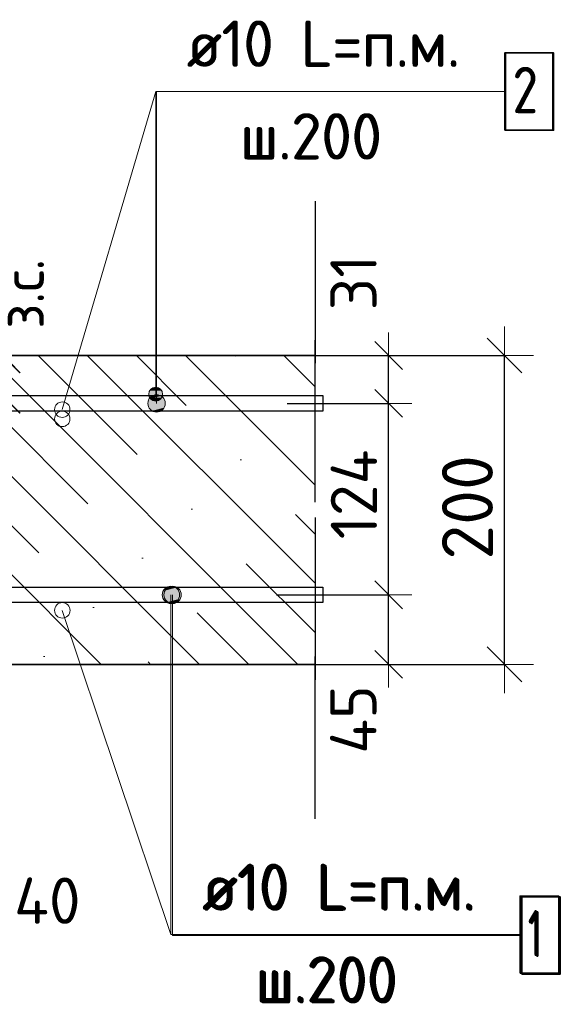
# Model space of a CAD drawing. Header units: metres. Extents: x -38 to 93, y -15 to 21.
# Tile 55 of 152: x 72.431 to 72.781, y 4.268 to 4.906. Entities that reach past the tile are written whole.
import ezdxf

# ---------------------------------------------------------------- set-up
doc = ezdxf.new("R2010")
doc.units = ezdxf.units.M
doc.header["$PDMODE"] = 65
doc.linetypes.add('______4', pattern=[0.135, 0.105, -0.03])
for name, color, linetype, lineweight in [('XR$4$Арм. стержнями верхней зоны', 180, 'Continuous', 35), ('XR$4$Арм. стержнями нижней зоны', 180, 'Continuous', 35), ('XR$4$Арм.стержн. Арматура края', 96, 'Continuous', 35), ('XR$4$ВК__отв в полу 1-2 эт', 220, 'Continuous', 25), ('XR$4$Размерная линия (1)', 7, 'Continuous', 13), ('XR$4$Размерная линия_ общее', 7, 'Continuous', 13), ('XR$6$Арм. стержнями верхней зоны', 180, 'Continuous', 35), ('XR$6$Арм. стержнями нижней зоны', 180, 'Continuous', 35), ('XR$6$Арм.стержн. Арматура края', 96, 'Continuous', 35), ('XR$6$ВК__отв в полу 1-2 эт', 220, 'Continuous', 25), ('XR$6$Размерная линия (1)', 7, 'Continuous', 13), ('XR$6$Размерная линия_ общее', 7, 'Continuous', 13)]:
    doc.layers.add(name, color=color, linetype=linetype, lineweight=lineweight)
doc.styles.add('ISOCPEUR', font='txt')
doc.dimstyles.new('DIMSTYLE_11', dxfattribs={"dimtxt": 0.03, "dimasz": 0.03, "dimexe": 0, "dimexo": 0, "dimgap": 0.015, "dimtad": 2, "dimdec": 0, "dimlfac": 1000, "dimrnd": 1, "dimzin": 12, "dimdsep": 46, "dimtxsty": 'ISOCPEUR', "dimblk1": 'ALL_ML_STRICH', "dimblk2": 'ALL_ML_STRICH', "dimsah": 1, "dimcen": 0, "dimclrd": 7, "dimclre": 256, "dimclrt": 7, "dimadec": 0, "dimazin": 0, "dimtfac": 1, "dimtdec": 0, "dimtix": 1, "dimtmove": 2, "dimatfit": 3, "dimfxl": 0, "dimtvp": 1.2, "dimtzin": 0, "dimlwd": 0, "dimlwe": -3, "dimarcsym": 0})
doc.dimstyles.new('DIMSTYLE_12', dxfattribs={"dimtxt": 0.03, "dimasz": 0.03, "dimexe": 0, "dimexo": 0, "dimgap": 0.015, "dimtad": 2, "dimdec": 0, "dimlfac": 1000, "dimrnd": 1, "dimzin": 12, "dimdsep": 46, "dimtxsty": 'ISOCPEUR', "dimblk1": 'ALL_ML_STRICH', "dimblk2": 'ALL_ML_STRICH', "dimsah": 1, "dimcen": 0, "dimclrd": 7, "dimclre": 256, "dimclrt": 7, "dimadec": 0, "dimazin": 0, "dimtfac": 1, "dimtdec": 0, "dimtix": 1, "dimtmove": 2, "dimatfit": 3, "dimfxl": 0, "dimtzin": 0, "dimlwd": 0, "dimlwe": -3, "dimarcsym": 0})
doc.dimstyles.new('DIMSTYLE_18', dxfattribs={"dimtxt": 0.033, "dimasz": 0.0375, "dimexe": 0, "dimexo": 0, "dimgap": 0.0165, "dimtad": 2, "dimdec": 0, "dimlfac": 1000, "dimrnd": 1, "dimzin": 12, "dimdsep": 46, "dimtxsty": 'ISOCPEUR', "dimblk1": 'ALL_ML_STRICH', "dimblk2": 'ALL_ML_STRICH', "dimsah": 1, "dimcen": 0, "dimclrd": 7, "dimclre": 256, "dimclrt": 7, "dimadec": 0, "dimazin": 0, "dimtfac": 1, "dimtdec": 0, "dimtix": 1, "dimtmove": 2, "dimatfit": 3, "dimfxl": 0, "dimtvp": 1.2, "dimtzin": 0, "dimlwd": 0, "dimlwe": -3, "dimarcsym": 0})
doc.dimstyles.new('DIMSTYLE_8', dxfattribs={"dimtxt": 0.033, "dimasz": 0.0375, "dimexe": 0, "dimexo": 0, "dimgap": 0.0165, "dimtad": 2, "dimdec": 0, "dimlfac": 1000, "dimrnd": 1, "dimzin": 12, "dimdsep": 46, "dimtxsty": 'ISOCPEUR', "dimblk1": 'ALL_ML_STRICH', "dimblk2": 'ALL_ML_STRICH', "dimsah": 1, "dimcen": 0, "dimclrd": 7, "dimclre": 256, "dimclrt": 7, "dimadec": 0, "dimazin": 0, "dimtfac": 1, "dimtdec": 0, "dimtix": 1, "dimtmove": 2, "dimatfit": 3, "dimfxl": 0, "dimtzin": 0, "dimlwd": 0, "dimlwe": -3, "dimarcsym": 0})
pattern_1 = [(135, (0, 0), (-0.031819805, -0.031819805), [0.4, -0.05, 0, -0.05]), (135, (-0.01591, -0.01591), (-0.031819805, -0.031819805), [0.8, -0.1, 0.1, -0.1])]

# ---------------------------------------------------------------- blocks, each defined once
blk = doc.blocks.new('ALL_ML_STRICH')
at = {"color": 0, "linetype": 'ByBlock', "lineweight": -2}
for p, q in [((0, -0.5), (0, 0.5)), ((-0.3, -0.3), (0.3, 0.3)), ((-1, 0), (0.5, 0))]:
    blk.add_line(p, q, dxfattribs=at)
blk = doc.blocks.new('*D195')
at = {"layer": 'DEFPOINTS', "color": 7, "linetype": 'Continuous', "lineweight": 13, "transparency": 33554687}
for p in [(72.36834, 4.42864), (72.4083, 4.38864), (72.36834, 4.3134)]:
    blk.add_point(p, dxfattribs=at)
at = {"layer": 'XR$4$Размерная линия (1)', "color": 9, "linetype": 'Continuous', "lineweight": -2, "true_color": 0xc7c7c7, "transparency": 33554687}
for p, q in [((72.36834, 4.40864), (72.36834, 4.3134)), ((72.4083, 4.36864), (72.4083, 4.3134))]:
    blk.add_line(p, q, dxfattribs=at)
at = {"layer": 'XR$4$Размерная линия (1)', "color": 7, "linetype": 'Continuous', "lineweight": -2, "transparency": 33554687}
blk.add_line((72.36834, 4.3134), (72.4083, 4.3134), dxfattribs=at)
at = {"layer": 'XR$4$Размерная линия (1)', "color": 7, "linetype": 'Continuous', "lineweight": 13, "transparency": 33554687, "xscale": 0.03, "yscale": 0.03, "zscale": 0.03, "rotation": 180}
blk.add_blockref('ALL_ML_STRICH', (72.36834, 4.3134), dxfattribs=at)
at = {"layer": 'XR$4$Размерная линия (1)', "color": 7, "linetype": 'Continuous', "lineweight": 13, "transparency": 33554687, "xscale": 0.03, "yscale": 0.03, "zscale": 0.03}
blk.add_blockref('ALL_ML_STRICH', (72.4083, 4.3134), dxfattribs=at)
at = {"layer": 'XR$4$Размерная линия (1)', "color": 7, "linetype": 'Continuous', "lineweight": 13, "transparency": 33554687, "insert": (72.44864, 4.3356), "char_height": 0.03, "width": 0.06, "attachment_point": 5, "style": 'ISOCPEUR'}
blk.add_mtext('\\A1;{40}', dxfattribs=at)
blk = doc.blocks.new('*D196')
at = {"layer": 'DEFPOINTS', "color": 7, "linetype": 'Continuous', "lineweight": 13, "transparency": 33554687}
for p in [(72.57307, 4.68864), (72.57307, 4.48864), (72.74461, 4.48864)]:
    blk.add_point(p, dxfattribs=at)
at = {"layer": 'XR$4$Размерная линия_ общее', "color": 253, "linetype": 'Continuous', "lineweight": -2, "true_color": 0xa0a0a0, "transparency": 33554687}
for p, q in [((72.59307, 4.68864), (72.74461, 4.68864)), ((72.59307, 4.48864), (72.74461, 4.48864))]:
    blk.add_line(p, q, dxfattribs=at)
at = {"layer": 'XR$4$Размерная линия_ общее', "color": 7, "linetype": 'Continuous', "lineweight": -2, "transparency": 33554687}
blk.add_line((72.74461, 4.48864), (72.74461, 4.68864), dxfattribs=at)
at = {"layer": 'XR$4$Размерная линия_ общее', "color": 7, "linetype": 'Continuous', "lineweight": 13, "transparency": 33554687, "xscale": 0.0375, "yscale": 0.0375, "zscale": 0.0375}
for p, rotation in [((72.74461, 4.68864), 90), ((72.74461, 4.48864), 270)]:
    blk.add_blockref('ALL_ML_STRICH', p, dxfattribs=dict(at, rotation=rotation))
at = {"layer": 'XR$4$Размерная линия_ общее', "color": 7, "linetype": 'Continuous', "lineweight": 13, "transparency": 33554687, "insert": (72.72061, 4.59029), "char_height": 0.033, "width": 0.099, "attachment_point": 5, "rotation": 90, "style": 'ISOCPEUR'}
blk.add_mtext('\\A1;{200}', dxfattribs=at)
blk = doc.blocks.new('*D293')
at = {"layer": 'DEFPOINTS', "color": 7, "linetype": 'Continuous', "lineweight": 13, "transparency": 33554687}
for p in [(72.57695, 4.53364), (72.5898, 4.48864), (72.66961, 4.48864)]:
    blk.add_point(p, dxfattribs=at)
at = {"layer": 'XR$4$Размерная линия (1)', "color": 9, "linetype": 'Continuous', "lineweight": -2, "true_color": 0xc7c7c7, "transparency": 33554687}
for p, q in [((72.59695, 4.53364), (72.66961, 4.53364)), ((72.6098, 4.48864), (72.66961, 4.48864))]:
    blk.add_line(p, q, dxfattribs=at)
at = {"layer": 'XR$4$Размерная линия (1)', "color": 7, "linetype": 'Continuous', "lineweight": -2, "transparency": 33554687}
blk.add_line((72.66961, 4.48864), (72.66961, 4.53364), dxfattribs=at)
at = {"layer": 'XR$4$Размерная линия (1)', "color": 7, "linetype": 'Continuous', "lineweight": 13, "transparency": 33554687, "xscale": 0.03, "yscale": 0.03, "zscale": 0.03}
for p, rotation in [((72.66961, 4.53364), 90), ((72.66961, 4.48864), 270)]:
    blk.add_blockref('ALL_ML_STRICH', p, dxfattribs=dict(at, rotation=rotation))
at = {"layer": 'XR$4$Размерная линия (1)', "color": 7, "linetype": 'Continuous', "lineweight": 13, "transparency": 33554687, "insert": (72.64675, 4.4529), "char_height": 0.03, "width": 0.06, "attachment_point": 5, "rotation": 90, "style": 'ISOCPEUR'}
blk.add_mtext('\\A1;{45}', dxfattribs=at)
blk = doc.blocks.new('*D294')
at = {"layer": 'DEFPOINTS', "color": 7, "linetype": 'Continuous', "lineweight": 13, "transparency": 33554687}
for p in [(72.58398, 4.65764), (72.57695, 4.53364), (72.66961, 4.53364)]:
    blk.add_point(p, dxfattribs=at)
at = {"layer": 'XR$4$Размерная линия (1)', "color": 9, "linetype": 'Continuous', "lineweight": -2, "true_color": 0xc7c7c7, "transparency": 33554687}
for p, q in [((72.60398, 4.65764), (72.66961, 4.65764)), ((72.59695, 4.53364), (72.66961, 4.53364))]:
    blk.add_line(p, q, dxfattribs=at)
at = {"layer": 'XR$4$Размерная линия (1)', "color": 7, "linetype": 'Continuous', "lineweight": -2, "transparency": 33554687}
blk.add_line((72.66961, 4.53364), (72.66961, 4.65764), dxfattribs=at)
at = {"layer": 'XR$4$Размерная линия (1)', "color": 7, "linetype": 'Continuous', "lineweight": 13, "transparency": 33554687, "xscale": 0.03, "yscale": 0.03, "zscale": 0.03}
for p, rotation in [((72.66961, 4.65764), 90), ((72.66961, 4.53364), 270)]:
    blk.add_blockref('ALL_ML_STRICH', p, dxfattribs=dict(at, rotation=rotation))
at = {"layer": 'XR$4$Размерная линия (1)', "color": 7, "linetype": 'Continuous', "lineweight": 13, "transparency": 33554687, "insert": (72.64711, 4.59864), "char_height": 0.03, "width": 0.09, "attachment_point": 5, "rotation": 90, "style": 'ISOCPEUR'}
blk.add_mtext('\\A1;{124}', dxfattribs=at)
blk = doc.blocks.new('*D295')
at = {"layer": 'DEFPOINTS', "color": 7, "linetype": 'Continuous', "lineweight": 13, "transparency": 33554687}
for p in [(72.56611, 4.68864), (72.58398, 4.65764), (72.66961, 4.65764)]:
    blk.add_point(p, dxfattribs=at)
at = {"layer": 'XR$4$Размерная линия (1)', "color": 9, "linetype": 'Continuous', "lineweight": -2, "true_color": 0xc7c7c7, "transparency": 33554687}
for p, q in [((72.58611, 4.68864), (72.66961, 4.68864)), ((72.60398, 4.65764), (72.66961, 4.65764))]:
    blk.add_line(p, q, dxfattribs=at)
at = {"layer": 'XR$4$Размерная линия (1)', "color": 7, "linetype": 'Continuous', "lineweight": -2, "transparency": 33554687}
blk.add_line((72.66961, 4.65764), (72.66961, 4.68864), dxfattribs=at)
at = {"layer": 'XR$4$Размерная линия (1)', "color": 7, "linetype": 'Continuous', "lineweight": 13, "transparency": 33554687, "xscale": 0.03, "yscale": 0.03, "zscale": 0.03}
for p, rotation in [((72.66961, 4.68864), 90), ((72.66961, 4.65764), 270)]:
    blk.add_blockref('ALL_ML_STRICH', p, dxfattribs=dict(at, rotation=rotation))
at = {"layer": 'XR$4$Размерная линия (1)', "color": 7, "linetype": 'Continuous', "lineweight": 13, "transparency": 33554687, "insert": (72.64687, 4.73593), "char_height": 0.03, "width": 0.06, "attachment_point": 5, "rotation": 90, "style": 'ISOCPEUR'}
blk.add_mtext('\\A1;{31}', dxfattribs=at)
blk = doc.blocks.new('*D320')
at = {"layer": 'DEFPOINTS', "color": 7, "linetype": 'Continuous', "lineweight": 13, "transparency": 33554687}
for p in [(72.37963, 4.68864), (72.37963, 4.66264), (72.41962, 4.66264)]:
    blk.add_point(p, dxfattribs=at)
at = {"layer": 'XR$4$Размерная линия_ общее', "color": 253, "linetype": 'Continuous', "lineweight": -2, "true_color": 0xa0a0a0, "transparency": 33554687}
for p, q in [((72.39963, 4.68864), (72.41962, 4.68864)), ((72.39963, 4.66264), (72.41962, 4.66264))]:
    blk.add_line(p, q, dxfattribs=at)
at = {"layer": 'XR$4$Размерная линия_ общее', "color": 7, "linetype": 'Continuous', "lineweight": -2, "transparency": 33554687}
blk.add_line((72.41962, 4.66264), (72.41962, 4.68864), dxfattribs=at)
at = {"layer": 'XR$4$Размерная линия_ общее', "color": 7, "linetype": 'Continuous', "lineweight": 13, "transparency": 33554687, "xscale": 0.0375, "yscale": 0.0375, "zscale": 0.0375}
for p, rotation in [((72.41962, 4.68864), 90), ((72.41962, 4.66264), 270)]:
    blk.add_blockref('ALL_ML_STRICH', p, dxfattribs=dict(at, rotation=rotation))
at = {"layer": 'XR$4$Размерная линия_ общее', "color": 7, "linetype": 'Continuous', "lineweight": 13, "transparency": 33554687, "insert": (72.41916, 4.706), "char_height": 0.027, "width": 0.00135, "attachment_point": 1, "rotation": 90, "line_spacing_factor": 0.60241, "style": 'ISOCPEUR'}
blk.add_mtext('з.с.', dxfattribs=at)
at = {"layer": 'XR$4$Размерная линия_ общее', "color": 7, "linetype": 'Continuous', "lineweight": 13, "transparency": 33554687, "insert": (72.39562, 4.72636), "char_height": 0.033, "width": 0.066, "attachment_point": 5, "rotation": 90, "style": 'ISOCPEUR'}
blk.add_mtext('\\A1;{26}', dxfattribs=at)
blk = doc.blocks.new('*D790')
at = {"layer": 'DEFPOINTS', "color": 7, "linetype": 'Continuous', "lineweight": 13, "transparency": 33554687}
for p in [(72.36834, 4.42864), (72.4083, 4.38864), (72.36834, 4.3134)]:
    blk.add_point(p, dxfattribs=at)
at = {"layer": 'XR$6$Размерная линия (1)', "color": 9, "linetype": 'Continuous', "lineweight": -2, "true_color": 0xc7c7c7, "transparency": 33554687}
for p, q in [((72.36834, 4.40864), (72.36834, 4.3134)), ((72.4083, 4.36864), (72.4083, 4.3134))]:
    blk.add_line(p, q, dxfattribs=at)
at = {"layer": 'XR$6$Размерная линия (1)', "color": 7, "linetype": 'Continuous', "lineweight": -2, "transparency": 33554687}
blk.add_line((72.36834, 4.3134), (72.4083, 4.3134), dxfattribs=at)
at = {"layer": 'XR$6$Размерная линия (1)', "color": 7, "linetype": 'Continuous', "lineweight": 13, "transparency": 33554687, "xscale": 0.03, "yscale": 0.03, "zscale": 0.03, "rotation": 180}
blk.add_blockref('ALL_ML_STRICH', (72.36834, 4.3134), dxfattribs=at)
at = {"layer": 'XR$6$Размерная линия (1)', "color": 7, "linetype": 'Continuous', "lineweight": 13, "transparency": 33554687, "xscale": 0.03, "yscale": 0.03, "zscale": 0.03}
blk.add_blockref('ALL_ML_STRICH', (72.4083, 4.3134), dxfattribs=at)
at = {"layer": 'XR$6$Размерная линия (1)', "color": 7, "linetype": 'Continuous', "lineweight": 13, "transparency": 33554687, "insert": (72.44864, 4.3356), "char_height": 0.03, "width": 0.06, "attachment_point": 5, "style": 'ISOCPEUR'}
blk.add_mtext('\\A1;{40}', dxfattribs=at)
blk = doc.blocks.new('*D791')
at = {"layer": 'DEFPOINTS', "color": 7, "linetype": 'Continuous', "lineweight": 13, "transparency": 33554687}
for p in [(72.57307, 4.68864), (72.57307, 4.48864), (72.74461, 4.48864)]:
    blk.add_point(p, dxfattribs=at)
at = {"layer": 'XR$6$Размерная линия_ общее', "color": 253, "linetype": 'Continuous', "lineweight": -2, "true_color": 0xa0a0a0, "transparency": 33554687}
for p, q in [((72.59307, 4.68864), (72.74461, 4.68864)), ((72.59307, 4.48864), (72.74461, 4.48864))]:
    blk.add_line(p, q, dxfattribs=at)
at = {"layer": 'XR$6$Размерная линия_ общее', "color": 7, "linetype": 'Continuous', "lineweight": -2, "transparency": 33554687}
blk.add_line((72.74461, 4.48864), (72.74461, 4.68864), dxfattribs=at)
at = {"layer": 'XR$6$Размерная линия_ общее', "color": 7, "linetype": 'Continuous', "lineweight": 13, "transparency": 33554687, "xscale": 0.0375, "yscale": 0.0375, "zscale": 0.0375}
for p, rotation in [((72.74461, 4.68864), 90), ((72.74461, 4.48864), 270)]:
    blk.add_blockref('ALL_ML_STRICH', p, dxfattribs=dict(at, rotation=rotation))
at = {"layer": 'XR$6$Размерная линия_ общее', "color": 7, "linetype": 'Continuous', "lineweight": 13, "transparency": 33554687, "insert": (72.72061, 4.59029), "char_height": 0.033, "width": 0.099, "attachment_point": 5, "rotation": 90, "style": 'ISOCPEUR'}
blk.add_mtext('\\A1;{200}', dxfattribs=at)
blk = doc.blocks.new('*D875')
at = {"layer": 'DEFPOINTS', "color": 7, "linetype": 'Continuous', "lineweight": 13, "transparency": 33554687}
for p in [(72.57695, 4.53364), (72.5898, 4.48864), (72.66961, 4.48864)]:
    blk.add_point(p, dxfattribs=at)
at = {"layer": 'XR$6$Размерная линия (1)', "color": 9, "linetype": 'Continuous', "lineweight": -2, "true_color": 0xc7c7c7, "transparency": 33554687}
for p, q in [((72.59695, 4.53364), (72.66961, 4.53364)), ((72.6098, 4.48864), (72.66961, 4.48864))]:
    blk.add_line(p, q, dxfattribs=at)
at = {"layer": 'XR$6$Размерная линия (1)', "color": 7, "linetype": 'Continuous', "lineweight": -2, "transparency": 33554687}
blk.add_line((72.66961, 4.48864), (72.66961, 4.53364), dxfattribs=at)
at = {"layer": 'XR$6$Размерная линия (1)', "color": 7, "linetype": 'Continuous', "lineweight": 13, "transparency": 33554687, "xscale": 0.03, "yscale": 0.03, "zscale": 0.03}
for p, rotation in [((72.66961, 4.53364), 90), ((72.66961, 4.48864), 270)]:
    blk.add_blockref('ALL_ML_STRICH', p, dxfattribs=dict(at, rotation=rotation))
at = {"layer": 'XR$6$Размерная линия (1)', "color": 7, "linetype": 'Continuous', "lineweight": 13, "transparency": 33554687, "insert": (72.64675, 4.4529), "char_height": 0.03, "width": 0.06, "attachment_point": 5, "rotation": 90, "style": 'ISOCPEUR'}
blk.add_mtext('\\A1;{45}', dxfattribs=at)
blk = doc.blocks.new('*D876')
at = {"layer": 'DEFPOINTS', "color": 7, "linetype": 'Continuous', "lineweight": 13, "transparency": 33554687}
for p in [(72.58398, 4.65764), (72.57695, 4.53364), (72.66961, 4.53364)]:
    blk.add_point(p, dxfattribs=at)
at = {"layer": 'XR$6$Размерная линия (1)', "color": 9, "linetype": 'Continuous', "lineweight": -2, "true_color": 0xc7c7c7, "transparency": 33554687}
for p, q in [((72.60398, 4.65764), (72.66961, 4.65764)), ((72.59695, 4.53364), (72.66961, 4.53364))]:
    blk.add_line(p, q, dxfattribs=at)
at = {"layer": 'XR$6$Размерная линия (1)', "color": 7, "linetype": 'Continuous', "lineweight": -2, "transparency": 33554687}
blk.add_line((72.66961, 4.53364), (72.66961, 4.65764), dxfattribs=at)
at = {"layer": 'XR$6$Размерная линия (1)', "color": 7, "linetype": 'Continuous', "lineweight": 13, "transparency": 33554687, "xscale": 0.03, "yscale": 0.03, "zscale": 0.03}
for p, rotation in [((72.66961, 4.65764), 90), ((72.66961, 4.53364), 270)]:
    blk.add_blockref('ALL_ML_STRICH', p, dxfattribs=dict(at, rotation=rotation))
at = {"layer": 'XR$6$Размерная линия (1)', "color": 7, "linetype": 'Continuous', "lineweight": 13, "transparency": 33554687, "insert": (72.64711, 4.59864), "char_height": 0.03, "width": 0.09, "attachment_point": 5, "rotation": 90, "style": 'ISOCPEUR'}
blk.add_mtext('\\A1;{124}', dxfattribs=at)
blk = doc.blocks.new('*D877')
at = {"layer": 'DEFPOINTS', "color": 7, "linetype": 'Continuous', "lineweight": 13, "transparency": 33554687}
for p in [(72.56611, 4.68864), (72.58398, 4.65764), (72.66961, 4.65764)]:
    blk.add_point(p, dxfattribs=at)
at = {"layer": 'XR$6$Размерная линия (1)', "color": 9, "linetype": 'Continuous', "lineweight": -2, "true_color": 0xc7c7c7, "transparency": 33554687}
for p, q in [((72.58611, 4.68864), (72.66961, 4.68864)), ((72.60398, 4.65764), (72.66961, 4.65764))]:
    blk.add_line(p, q, dxfattribs=at)
at = {"layer": 'XR$6$Размерная линия (1)', "color": 7, "linetype": 'Continuous', "lineweight": -2, "transparency": 33554687}
blk.add_line((72.66961, 4.65764), (72.66961, 4.68864), dxfattribs=at)
at = {"layer": 'XR$6$Размерная линия (1)', "color": 7, "linetype": 'Continuous', "lineweight": 13, "transparency": 33554687, "xscale": 0.03, "yscale": 0.03, "zscale": 0.03}
for p, rotation in [((72.66961, 4.68864), 90), ((72.66961, 4.65764), 270)]:
    blk.add_blockref('ALL_ML_STRICH', p, dxfattribs=dict(at, rotation=rotation))
at = {"layer": 'XR$6$Размерная линия (1)', "color": 7, "linetype": 'Continuous', "lineweight": 13, "transparency": 33554687, "insert": (72.64687, 4.73593), "char_height": 0.03, "width": 0.06, "attachment_point": 5, "rotation": 90, "style": 'ISOCPEUR'}
blk.add_mtext('\\A1;{31}', dxfattribs=at)
blk = doc.blocks.new('*D880')
at = {"layer": 'DEFPOINTS', "color": 7, "linetype": 'Continuous', "lineweight": 13, "transparency": 33554687}
for p in [(72.37993, 4.68864), (72.37993, 4.66264), (72.41991, 4.66264)]:
    blk.add_point(p, dxfattribs=at)
at = {"layer": 'XR$6$Размерная линия_ общее', "color": 253, "linetype": 'Continuous', "lineweight": -2, "true_color": 0xa0a0a0, "transparency": 33554687}
for p, q in [((72.39993, 4.68864), (72.41991, 4.68864)), ((72.39993, 4.66264), (72.41991, 4.66264))]:
    blk.add_line(p, q, dxfattribs=at)
at = {"layer": 'XR$6$Размерная линия_ общее', "color": 7, "linetype": 'Continuous', "lineweight": -2, "transparency": 33554687}
blk.add_line((72.41991, 4.66264), (72.41991, 4.68864), dxfattribs=at)
at = {"layer": 'XR$6$Размерная линия_ общее', "color": 7, "linetype": 'Continuous', "lineweight": 13, "transparency": 33554687, "xscale": 0.0375, "yscale": 0.0375, "zscale": 0.0375}
for p, rotation in [((72.41991, 4.68864), 90), ((72.41991, 4.66264), 270)]:
    blk.add_blockref('ALL_ML_STRICH', p, dxfattribs=dict(at, rotation=rotation))
at = {"layer": 'XR$6$Размерная линия_ общее', "color": 7, "linetype": 'Continuous', "lineweight": 13, "transparency": 33554687, "insert": (72.41945, 4.706), "char_height": 0.027, "width": 0.00135, "attachment_point": 1, "rotation": 90, "line_spacing_factor": 0.60241, "style": 'ISOCPEUR'}
blk.add_mtext('з.с.', dxfattribs=at)
at = {"layer": 'XR$6$Размерная линия_ общее', "color": 7, "linetype": 'Continuous', "lineweight": 13, "transparency": 33554687, "insert": (72.39591, 4.72636), "char_height": 0.033, "width": 0.066, "attachment_point": 5, "rotation": 90, "style": 'ISOCPEUR'}
blk.add_mtext('\\A1;{26}', dxfattribs=at)

msp = doc.modelspace()

# ---------------------------------------------------------------- hatches: boundary and pattern name
at = {"linetype": 'Continuous', "lineweight": 13, "transparency": 33554687}
h = msp.add_hatch(dxfattribs=at)
h.set_pattern_fill('__________540', scale=0.015, style=0, pattern_type=2)
h.set_pattern_definition(pattern_1)
h.paths.add_polyline_path([(72.15831, 4.68864), (72.15831, 4.48864), (72.62198, 4.48864), (72.62198, 4.68864)], flags=0)
h = msp.add_hatch(dxfattribs=at)
h.set_pattern_fill('__________540', scale=0.015, style=0, pattern_type=2)
h.set_pattern_definition(pattern_1)
h.paths.add_polyline_path([(72.15831, 4.68864), (72.15831, 4.48864), (72.62198, 4.48864), (72.62198, 4.68864)], flags=0)
at = {"layer": 'XR$4$Арм. стержнями верхней зоны', "linetype": 'Continuous', "lineweight": 13, "transparency": 33554687}
for points in [[(72.52104, 4.66751), (72.51654, 4.66751), (72.51492, 4.66589)], [(72.52104, 4.66751), (72.51492, 4.66589), (72.52266, 4.66589)], [(72.51654, 4.66751), (72.52104, 4.66751), (72.51879, 4.66814)], [(72.52266, 4.66589), (72.51492, 4.66589), (72.51429, 4.66364)], [(72.52266, 4.66589), (72.51429, 4.66364), (72.52329, 4.66364)], [(72.52329, 4.66364), (72.51429, 4.66364), (72.51492, 4.66139)], [(72.52329, 4.66364), (72.51492, 4.66139), (72.52266, 4.66139)], [(72.52266, 4.66139), (72.51492, 4.66139), (72.51654, 4.65977)], [(72.52266, 4.66139), (72.51654, 4.65977), (72.52104, 4.65977)], [(72.52104, 4.65977), (72.51654, 4.65977), (72.51879, 4.65914)]]:
    msp.add_hatch(color=7, dxfattribs=at).paths.add_polyline_path(points)
at = {"layer": 'XR$4$Арм. стержнями нижней зоны', "linetype": 'Continuous', "lineweight": 13, "transparency": 33554687}
for points in [[(72.52305, 4.53364), (72.5343, 4.53364), (72.53351, 4.53645)], [(72.52305, 4.53364), (72.53351, 4.53645), (72.52384, 4.53645)], [(72.52384, 4.53083), (72.5343, 4.53364), (72.52305, 4.53364)], [(72.52384, 4.53645), (72.53351, 4.53645), (72.53149, 4.53848)], [(72.52384, 4.53645), (72.53149, 4.53848), (72.52586, 4.53848)], [(72.52384, 4.53083), (72.53351, 4.53083), (72.5343, 4.53364)], [(72.52586, 4.53848), (72.53149, 4.53848), (72.52868, 4.53926)], [(72.52586, 4.5288), (72.53351, 4.53083), (72.52384, 4.53083)], [(72.52586, 4.5288), (72.53149, 4.5288), (72.53351, 4.53083)], [(72.53149, 4.5288), (72.52586, 4.5288), (72.52868, 4.52801)]]:
    msp.add_hatch(color=7, dxfattribs=at).paths.add_polyline_path(points)
at = {"layer": 'XR$6$Арм. стержнями верхней зоны', "linetype": 'Continuous', "lineweight": 13, "transparency": 33554687}
for points in [[(72.52214, 4.66248), (72.51652, 4.66248), (72.51449, 4.66045)], [(72.52214, 4.66248), (72.51449, 4.66045), (72.52417, 4.66045)], [(72.51652, 4.66248), (72.52214, 4.66248), (72.51933, 4.66326)], [(72.52417, 4.66045), (72.51449, 4.66045), (72.51371, 4.65764)], [(72.52417, 4.66045), (72.51371, 4.65764), (72.52496, 4.65764)], [(72.52496, 4.65764), (72.51371, 4.65764), (72.51449, 4.65483)], [(72.52496, 4.65764), (72.51449, 4.65483), (72.52417, 4.65483)], [(72.52417, 4.65483), (72.51449, 4.65483), (72.51652, 4.6528)], [(72.52417, 4.65483), (72.51652, 4.6528), (72.52214, 4.6528)], [(72.52214, 4.6528), (72.51652, 4.6528), (72.51933, 4.65201)]]:
    msp.add_hatch(color=7, dxfattribs=at).paths.add_polyline_path(points)
at = {"layer": 'XR$6$Арм. стержнями нижней зоны', "linetype": 'Continuous', "lineweight": 13, "transparency": 33554687}
for points in [[(72.52411, 4.53364), (72.53536, 4.53364), (72.53457, 4.53645)], [(72.52411, 4.53364), (72.53457, 4.53645), (72.52489, 4.53645)], [(72.52489, 4.53083), (72.53536, 4.53364), (72.52411, 4.53364)], [(72.52489, 4.53645), (72.53457, 4.53645), (72.53254, 4.53848)], [(72.52489, 4.53645), (72.53254, 4.53848), (72.52692, 4.53848)], [(72.52489, 4.53083), (72.53457, 4.53083), (72.53536, 4.53364)], [(72.52692, 4.53848), (72.53254, 4.53848), (72.52973, 4.53926)], [(72.52692, 4.5288), (72.53457, 4.53083), (72.52489, 4.53083)], [(72.52692, 4.5288), (72.53254, 4.5288), (72.53457, 4.53083)], [(72.53254, 4.5288), (72.52692, 4.5288), (72.52973, 4.52801)]]:
    msp.add_hatch(color=7, dxfattribs=at).paths.add_polyline_path(points)

# ---------------------------------------------------------------- linework, layer by layer
at = {"color": 7, "linetype": '______4', "lineweight": 25, "transparency": 33554687}
for p, q in [((72.62198, 4.38864), (72.62198, 4.78864)), ((72.62198, 4.78864), (72.62198, 4.38864))]:
    msp.add_line(p, q, dxfattribs=at)
at = {"color": 7, "linetype": 'Continuous', "lineweight": 35, "transparency": 33554687}
for p, q in [((72.62198, 4.68864), (72.15831, 4.68864)), ((72.62198, 4.68864), (72.15831, 4.68864)), ((72.4083, 4.48864), (72.62198, 4.48864)), ((72.4083, 4.48864), (72.62198, 4.48864))]:
    msp.add_line(p, q, dxfattribs=at)
at = {"color": 7, "linetype": 'Continuous', "lineweight": 13, "transparency": 33554687}
msp.add_line((72.45834, 4.52359), (72.52868, 4.31359), dxfattribs=at)
msp.add_line((72.45834, 4.52359), (72.52868, 4.31359), dxfattribs=at)
for centre in [(72.45831, 4.65359), (72.45831, 4.64759), (72.45834, 4.52359), (72.45834, 4.52359)]:
    msp.add_circle(centre, 0.005, dxfattribs=at)
at = {"layer": 'XR$4$Арм. стержнями верхней зоны', "color": 7, "linetype": 'Continuous', "lineweight": 13, "transparency": 33554687}
for p, q in [((72.51879, 4.85958), (72.74479, 4.85958)), ((72.51879, 4.85958), (72.51879, 4.66364)), ((72.51879, 4.66814), (72.51879, 4.66814)), ((72.51429, 4.66364), (72.51429, 4.66364)), ((72.52329, 4.66364), (72.52329, 4.66364)), ((72.51879, 4.65914), (72.51879, 4.65914))]:
    msp.add_line(p, q, dxfattribs=at)
at = {"layer": 'XR$4$Арм. стержнями верхней зоны', "color": 7, "linetype": 'Continuous', "lineweight": 35, "transparency": 33554687}
msp.add_lwpolyline([(72.74479, 4.83458), (72.77579, 4.83458), (72.77579, 4.88458), (72.74479, 4.88458), (72.74479, 4.83458)], dxfattribs=at)
at = {"layer": 'XR$4$Арм. стержнями верхней зоны', "color": 4, "linetype": 'Continuous', "lineweight": 25, "transparency": 33554687}
msp.add_lwpolyline([(72.1833, 4.66264), (72.62698, 4.66264), (72.62698, 4.65264), (72.1833, 4.65264), (72.1833, 4.66264)], dxfattribs=at)
at = {"layer": 'XR$4$Арм. стержнями верхней зоны', "color": 7, "linetype": 'Continuous', "lineweight": 13, "transparency": 33554687}
msp.add_circle((72.51879, 4.66364), 0.0045, dxfattribs=at)
at = {"layer": 'XR$4$Арм. стержнями нижней зоны', "color": 7, "linetype": 'Continuous', "lineweight": 13, "transparency": 33554687}
for p, q in [((72.52305, 4.53364), (72.52305, 4.53364)), ((72.52868, 4.53926), (72.52868, 4.53926)), ((72.52868, 4.31359), (72.52868, 4.53364)), ((72.5343, 4.53364), (72.5343, 4.53364)), ((72.52868, 4.52801), (72.52868, 4.52801)), ((72.52868, 4.31359), (72.75468, 4.31359))]:
    msp.add_line(p, q, dxfattribs=at)
at = {"layer": 'XR$4$Арм. стержнями нижней зоны', "color": 4, "linetype": 'Continuous', "lineweight": 25, "transparency": 33554687}
msp.add_lwpolyline([(72.1833, 4.53864), (72.62698, 4.53864), (72.62698, 4.52864), (72.1833, 4.52864), (72.1833, 4.53864)], dxfattribs=at)
at = {"layer": 'XR$4$Арм. стержнями нижней зоны', "color": 7, "linetype": 'Continuous', "lineweight": 35, "transparency": 33554687}
msp.add_lwpolyline([(72.75468, 4.28859), (72.77968, 4.28859), (72.77968, 4.33859), (72.75468, 4.33859), (72.75468, 4.28859)], dxfattribs=at)
at = {"layer": 'XR$4$Арм. стержнями нижней зоны', "color": 7, "linetype": 'Continuous', "lineweight": 13, "transparency": 33554687}
msp.add_circle((72.52868, 4.53364), 0.00563, dxfattribs=at)
at = {"layer": 'XR$4$Арм.стержн. Арматура края', "color": 4, "linetype": 'Continuous', "lineweight": 25, "transparency": 33554687}
for points in [[(72.21187, 4.66264), (72.62698, 4.66264), (72.62698, 4.65264), (72.21256, 4.65264)], [(72.21256, 4.53864), (72.62698, 4.53864), (72.62698, 4.52864)], [(72.62698, 4.52864), (72.21187, 4.52864)]]:
    msp.add_lwpolyline(points, dxfattribs=at)
at = {"layer": 'XR$4$ВК__отв в полу 1-2 эт', "color": 7, "linetype": 'Continuous', "lineweight": 13, "transparency": 33554687}
msp.add_line((72.45831, 4.65359), (72.51879, 4.85958), dxfattribs=at)
at = {"layer": 'XR$6$Арм. стержнями верхней зоны', "color": 7, "linetype": 'Continuous', "lineweight": 13, "transparency": 33554687}
for p, q in [((72.51933, 4.85955), (72.74533, 4.85955)), ((72.51933, 4.85955), (72.51933, 4.65764)), ((72.51933, 4.66326), (72.51933, 4.66326)), ((72.51371, 4.65764), (72.51371, 4.65764)), ((72.52496, 4.65764), (72.52496, 4.65764)), ((72.51933, 4.65201), (72.51933, 4.65201))]:
    msp.add_line(p, q, dxfattribs=at)
at = {"layer": 'XR$6$Арм. стержнями верхней зоны', "color": 7, "linetype": 'Continuous', "lineweight": 35, "transparency": 33554687}
msp.add_lwpolyline([(72.74533, 4.83455), (72.77633, 4.83455), (72.77633, 4.88455), (72.74533, 4.88455), (72.74533, 4.83455)], dxfattribs=at)
at = {"layer": 'XR$6$Арм. стержнями верхней зоны', "color": 4, "linetype": 'Continuous', "lineweight": 25, "transparency": 33554687}
msp.add_lwpolyline([(72.1833, 4.66264), (72.62698, 4.66264), (72.62698, 4.65264), (72.1833, 4.65264), (72.1833, 4.66264)], dxfattribs=at)
at = {"layer": 'XR$6$Арм. стержнями верхней зоны', "color": 7, "linetype": 'Continuous', "lineweight": 13, "transparency": 33554687}
msp.add_circle((72.51933, 4.65764), 0.00563, dxfattribs=at)
at = {"layer": 'XR$6$Арм. стержнями нижней зоны', "color": 7, "linetype": 'Continuous', "lineweight": 13, "transparency": 33554687}
for p, q in [((72.52411, 4.53364), (72.52411, 4.53364)), ((72.52973, 4.53926), (72.52973, 4.53926)), ((72.52973, 4.31301), (72.52973, 4.53364)), ((72.53536, 4.53364), (72.53536, 4.53364)), ((72.52973, 4.52801), (72.52973, 4.52801)), ((72.52973, 4.31301), (72.75573, 4.31301))]:
    msp.add_line(p, q, dxfattribs=at)
at = {"layer": 'XR$6$Арм. стержнями нижней зоны', "color": 4, "linetype": 'Continuous', "lineweight": 25, "transparency": 33554687}
msp.add_lwpolyline([(72.1833, 4.53864), (72.62698, 4.53864), (72.62698, 4.52864), (72.1833, 4.52864), (72.1833, 4.53864)], dxfattribs=at)
at = {"layer": 'XR$6$Арм. стержнями нижней зоны', "color": 7, "linetype": 'Continuous', "lineweight": 35, "transparency": 33554687}
msp.add_lwpolyline([(72.75573, 4.28801), (72.78073, 4.28801), (72.78073, 4.33801), (72.75573, 4.33801), (72.75573, 4.28801)], dxfattribs=at)
at = {"layer": 'XR$6$Арм. стержнями нижней зоны', "color": 7, "linetype": 'Continuous', "lineweight": 13, "transparency": 33554687}
msp.add_circle((72.52973, 4.53364), 0.00563, dxfattribs=at)
at = {"layer": 'XR$6$Арм.стержн. Арматура края', "color": 4, "linetype": 'Continuous', "lineweight": 25, "transparency": 33554687}
for points in [[(72.21187, 4.66264), (72.62698, 4.66264), (72.62698, 4.65264), (72.21256, 4.65264)], [(72.21256, 4.53864), (72.62698, 4.53864), (72.62698, 4.52864)], [(72.62698, 4.52864), (72.21187, 4.52864)]]:
    msp.add_lwpolyline(points, dxfattribs=at)
at = {"layer": 'XR$6$ВК__отв в полу 1-2 эт', "color": 7, "linetype": 'Continuous', "lineweight": 13, "transparency": 33554687}
msp.add_line((72.45831, 4.65359), (72.51879, 4.85958), dxfattribs=at)

# ---------------------------------------------------------------- texts
at = {"layer": 'XR$4$Арм. стержнями верхней зоны', "color": 7, "linetype": 'Continuous', "lineweight": 25, "transparency": 33554687, "char_height": 0.03, "attachment_point": 7, "style": 'ISOCPEUR'}
for s, insert, width in [('\\W0.94;ø10 L=п.м.', (72.53879, 4.87558), 0.1999831), ('\\W0.78;2', (72.74979, 4.84558), 0.0326407), ('\\W0.95;ш.200 ', (72.57329, 4.81558), 0.1311995)]:
    msp.add_mtext(s, dxfattribs=dict(at, insert=insert, width=width))
at = {"layer": 'XR$4$Арм. стержнями нижней зоны', "color": 7, "linetype": 'Continuous', "lineweight": 25, "transparency": 33554687, "char_height": 0.03, "attachment_point": 7, "style": 'ISOCPEUR'}
for s, insert, width in [('\\W0.94;ø10 L=п.м.', (72.54868, 4.32959), 0.1999832), ('\\W0.56;1', (72.75968, 4.29959), 0.0233333), ('\\W0.95;ш.200 ', (72.58318, 4.26959), 0.1311995)]:
    msp.add_mtext(s, dxfattribs=dict(at, insert=insert, width=width))
at = {"layer": 'XR$6$Арм. стержнями верхней зоны', "color": 7, "linetype": 'Continuous', "lineweight": 25, "transparency": 33554687, "char_height": 0.03, "attachment_point": 7, "style": 'ISOCPEUR'}
for s, insert, width in [('\\W0.94;ø10 L=п.м.', (72.53933, 4.87555), 0.1999831), ('\\W0.78;2', (72.75033, 4.84555), 0.0326407), ('\\W0.95;ш.200 ', (72.57383, 4.81555), 0.1311997)]:
    msp.add_mtext(s, dxfattribs=dict(at, insert=insert, width=width))
at = {"layer": 'XR$6$Арм. стержнями нижней зоны', "color": 7, "linetype": 'Continuous', "lineweight": 25, "transparency": 33554687, "char_height": 0.03, "attachment_point": 7, "style": 'ISOCPEUR'}
for s, insert, width in [('\\W0.94;ø10 L=п.м.', (72.54973, 4.32901), 0.1999831), ('\\W0.56;1', (72.76073, 4.29901), 0.0233333), ('\\W0.95;ш.200 ', (72.58423, 4.26901), 0.1311996)]:
    msp.add_mtext(s, dxfattribs=dict(at, insert=insert, width=width))

# ---------------------------------------------------------------- dimensions: what is measured, and where the dimension line sits
at = {"layer": 'XR$4$Размерная линия (1)', "color": 7, "linetype": 'Continuous', "lineweight": 13, "transparency": 33554687}
for base, p1, p2, dimstyle, picture, middle in [((72.66961, 4.68864), (72.60398, 4.65764), (72.58611, 4.68864), 'DIMSTYLE_11', '*D295', (72.64687, 4.73593)), ((72.66961, 4.65764), (72.59695, 4.53364), (72.60398, 4.65764), 'DIMSTYLE_12', '*D294', (72.64711, 4.59864)), ((72.66961, 4.53364), (72.6098, 4.48864), (72.59695, 4.53364), 'DIMSTYLE_11', '*D293', (72.64675, 4.4529))]:
    dim = msp.add_linear_dim(base=base, p1=p1, p2=p2, angle=90, dimstyle=dimstyle, override={"dimpost": '<>', "dimclrd": 7, "dimclre": 9, "dimclrt": 7, "dimlwd": 0, "dimlwe": 65533}, dxfattribs=at)
    dim.commit()
    dim.dimension.update_dxf_attribs({"geometry": picture, "text_midpoint": middle, "dimtype": 160})
dim = msp.add_linear_dim(base=(72.4083, 4.3134), p1=(72.36834, 4.40864), p2=(72.4083, 4.36864), dimstyle='DIMSTYLE_11', override={"dimpost": '<>', "dimclrd": 7, "dimclre": 9, "dimclrt": 7, "dimlwd": 0, "dimlwe": 65533}, dxfattribs=at)
dim.commit()
dim.dimension.update_dxf_attribs({"geometry": '*D195', "text_midpoint": (72.44864, 4.3356), "dimtype": 160})
at = {"layer": 'XR$4$Размерная линия_ общее', "color": 7, "linetype": 'Continuous', "lineweight": 13, "transparency": 33554687}
dim = msp.add_linear_dim(base=(72.41962, 4.68864), p1=(72.39963, 4.66264), p2=(72.39963, 4.68864), angle=90, text='<>\\Xз.с.', dimstyle='DIMSTYLE_18', override={"dimpost": '<>', "dimclrd": 7, "dimclre": 253, "dimclrt": 7, "dimlwd": 0, "dimlwe": 65533}, dxfattribs=at)
dim.commit()
dim.dimension.update_dxf_attribs({"geometry": '*D320', "text_midpoint": (72.39562, 4.72636), "dimtype": 160})
dim = msp.add_linear_dim(base=(72.74461, 4.68864), p1=(72.59307, 4.48864), p2=(72.59307, 4.68864), angle=90, dimstyle='DIMSTYLE_8', override={"dimpost": '<>', "dimclrd": 7, "dimclre": 253, "dimclrt": 7, "dimlwd": 0, "dimlwe": 65533}, dxfattribs=at)
dim.commit()
dim.dimension.update_dxf_attribs({"geometry": '*D196', "text_midpoint": (72.72061, 4.59029), "dimtype": 160})
at = {"layer": 'XR$6$Размерная линия (1)', "color": 7, "linetype": 'Continuous', "lineweight": 13, "transparency": 33554687}
for base, p1, p2, dimstyle, picture, middle in [((72.66961, 4.68864), (72.60398, 4.65764), (72.58611, 4.68864), 'DIMSTYLE_11', '*D877', (72.64687, 4.73593)), ((72.66961, 4.65764), (72.59695, 4.53364), (72.60398, 4.65764), 'DIMSTYLE_12', '*D876', (72.64711, 4.59864)), ((72.66961, 4.53364), (72.6098, 4.48864), (72.59695, 4.53364), 'DIMSTYLE_11', '*D875', (72.64675, 4.4529))]:
    dim = msp.add_linear_dim(base=base, p1=p1, p2=p2, angle=90, dimstyle=dimstyle, override={"dimpost": '<>', "dimclrd": 7, "dimclre": 9, "dimclrt": 7, "dimlwd": 0, "dimlwe": 65533}, dxfattribs=at)
    dim.commit()
    dim.dimension.update_dxf_attribs({"geometry": picture, "text_midpoint": middle, "dimtype": 160})
dim = msp.add_linear_dim(base=(72.4083, 4.3134), p1=(72.36834, 4.40864), p2=(72.4083, 4.36864), dimstyle='DIMSTYLE_11', override={"dimpost": '<>', "dimclrd": 7, "dimclre": 9, "dimclrt": 7, "dimlwd": 0, "dimlwe": 65533}, dxfattribs=at)
dim.commit()
dim.dimension.update_dxf_attribs({"geometry": '*D790', "text_midpoint": (72.44864, 4.3356), "dimtype": 160})
at = {"layer": 'XR$6$Размерная линия_ общее', "color": 7, "linetype": 'Continuous', "lineweight": 13, "transparency": 33554687}
dim = msp.add_linear_dim(base=(72.41991, 4.68864), p1=(72.39993, 4.66264), p2=(72.39993, 4.68864), angle=90, text='<>\\Xз.с.', dimstyle='DIMSTYLE_18', override={"dimpost": '<>', "dimclrd": 7, "dimclre": 253, "dimclrt": 7, "dimlwd": 0, "dimlwe": 65533}, dxfattribs=at)
dim.commit()
dim.dimension.update_dxf_attribs({"geometry": '*D880', "text_midpoint": (72.39591, 4.72636), "dimtype": 160})
dim = msp.add_linear_dim(base=(72.74461, 4.68864), p1=(72.59307, 4.48864), p2=(72.59307, 4.68864), angle=90, dimstyle='DIMSTYLE_8', override={"dimpost": '<>', "dimclrd": 7, "dimclre": 253, "dimclrt": 7, "dimlwd": 0, "dimlwe": 65533}, dxfattribs=at)
dim.commit()
dim.dimension.update_dxf_attribs({"geometry": '*D791', "text_midpoint": (72.72061, 4.59029), "dimtype": 160})

doc.saveas('drawing.dxf')
